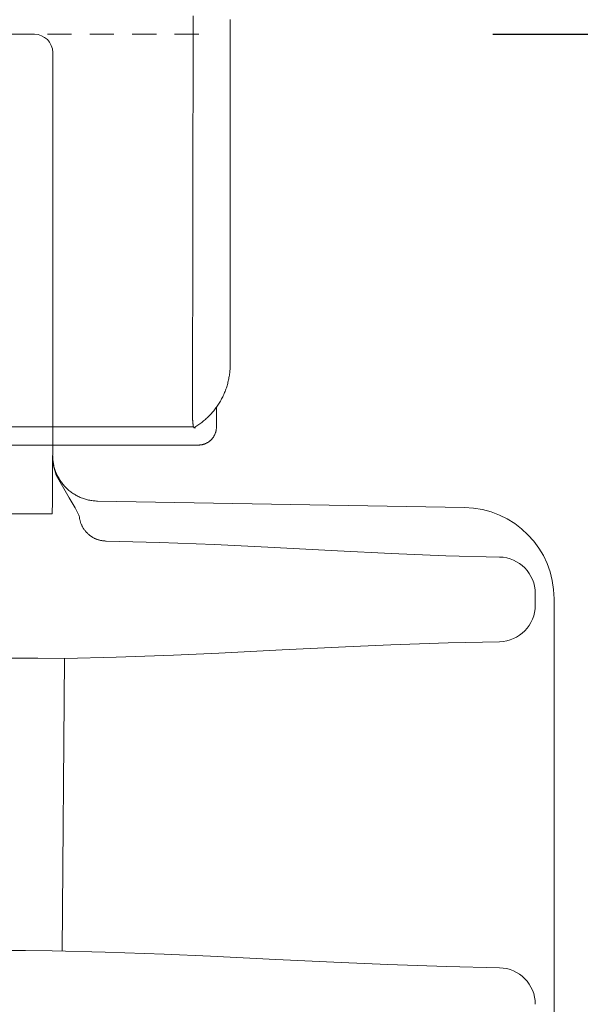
# Model space of a CAD drawing. Header units: millimetres. Extents: x 451 to 766, y 63 to 285.
# Tile 20 of 37: x 559.43 to 562.5, y 215.81 to 221.2. Entities that reach past the tile are written whole.
import ezdxf

# ---------------------------------------------------------------- set-up
doc = ezdxf.new("R2010")
doc.units = ezdxf.units.MM
doc.header["$LTSCALE"] = 5.08
doc.header["$PDMODE"] = 1
doc.header["$PDSIZE"] = -2
doc.linetypes.add('STYLE_08', pattern=[0.694443, 0.520833, -0.17361])
doc.layers.get('0').update_dxf_attribs({"lineweight": 18})
doc.layers.add('Bard 66 VS', color=7, linetype='Continuous', lineweight=18)
doc.layers.add('None', color=7, linetype='Continuous', lineweight=18)
doc.styles.add('Arial', font='arial.ttf')
doc.dimstyles.new('ASME', dxfattribs={"dimtxt": 2.272868, "dimasz": 3.175, "dimexe": 3.175, "dimexo": 1.5875, "dimgap": 0, "dimtad": 0, "dimtih": 1, "dimtoh": 1, "dimdec": 0, "dimzin": 3, "dimtxsty": 'Arial', "dimblk": 'VW_FILLEDARROW', "dimcen": 0, "dimazin": 0, "dimtfac": 1, "dimtdec": 0, "dimtix": 1, "dimtofl": 0, "dimtmove": 0, "dimatfit": 0, "dimldrblk": 'VW_FILLEDARROW', "dimfxl": 1, "dimfrac": 2, "dimtolj": 1, "dimtzin": 3, "dimarcsym": 0})

# ---------------------------------------------------------------- blocks, each defined once
blk = doc.blocks.new('Gruppe-2')
at = {"color": 7, "linetype": 'Continuous', "lineweight": 15}
for p, q in [((-85.95, 1238.29), (-192.17, 1238.29)), ((-83, 1238.26), (-85.95, 1238.29))]:
    blk.add_line(p, q, dxfattribs=at)
blk.add_lwpolyline([(-33.99, 1236.41), (-39.78, 1236.55), (-46.24, 1236.78), (-51.35, 1237), (-58.49, 1237.33), (-65.64, 1237.67), (-70.75, 1237.89), (-77.21, 1238.12), (-83, 1238.26)], dxfattribs=at)
blk.add_arc((-34.06, 1232.41), 4, 0.0066, 89.0049, dxfattribs=at)
blk = doc.blocks.new('Gruppe-14')
at = {"color": 7, "linetype": 'Continuous', "lineweight": 15}
for p, q in [((-84.95, 1338.67), (-593, 1338.67)), ((-82.95, 1336.67), (-82.95, 1292.54)), ((-82.95, 1292.54), (-82.96, 1292.54)), ((-37.83, 1286.84), (-78.04, 1287.54)), ((-78.04, 1287.54), (-78.04, 1287.54)), ((-83, 1286.15), (-196.91, 1286.15)), ((-80.04, 1285.87), (-80.1, 1286)), ((-30.06, 1276.13), (-30.06, 1277.4)), ((-28, 321.13), (-28, 1276.84)), ((-192.17, 1270.33), (-84.59, 1270.33)), ((-81.64, 1270.3), (-84.59, 1270.33)), ((-81.92, 1238.24), (-81.64, 1270.3))]:
    blk.add_line(p, q, dxfattribs=at)
for points in [[(-82.96, 1292.54), (-82.96, 1292.44), (-82.96, 1292.34), (-82.96, 1292.24), (-82.96, 1292.14), (-82.96, 1292.04), (-82.96, 1291.94), (-82.96, 1291.84), (-82.96, 1291.74), (-82.96, 1291.64), (-82.96, 1291.54), (-82.97, 1291.44), (-82.97, 1291.34), (-82.97, 1291.24), (-82.97, 1291.14), (-82.97, 1291.04), (-82.97, 1290.94), (-82.97, 1290.84), (-82.97, 1290.74), (-82.97, 1290.64), (-82.97, 1290.54), (-82.97, 1290.44), (-82.97, 1290.34), (-82.97, 1290.24), (-82.97, 1290.14), (-82.98, 1290.04), (-82.98, 1289.94), (-82.98, 1289.84), (-82.98, 1289.74), (-82.98, 1289.64), (-82.98, 1289.54), (-82.98, 1289.44), (-82.98, 1289.34), (-82.98, 1289.24), (-82.98, 1289.15), (-82.98, 1289.05), (-82.98, 1288.95), (-82.98, 1288.85), (-82.98, 1288.75), (-82.98, 1288.65), (-82.99, 1288.55), (-82.99, 1288.45), (-82.99, 1288.35), (-82.99, 1288.25), (-82.99, 1288.15), (-82.99, 1288.05), (-82.99, 1287.95), (-82.99, 1287.85), (-82.99, 1287.75), (-82.99, 1287.65), (-82.99, 1287.55), (-82.99, 1287.45), (-82.99, 1287.35), (-82.99, 1287.25), (-82.99, 1287.15), (-82.99, 1287.05), (-82.99, 1286.95), (-82.99, 1286.85), (-83, 1286.75), (-83, 1286.65), (-83, 1286.55), (-83, 1286.45), (-83, 1286.35), (-83, 1286.25), (-83, 1286.15)], [(-80.1, 1286), (-80.49, 1286.81), (-81.16, 1287.89), (-82.56, 1290.36), (-82.85, 1291.39), (-82.96, 1292.52), (-82.96, 1292.54)], [(-82.96, 1292.54), (-82.95, 1292.42), (-82.95, 1292.3), (-82.94, 1292.17), (-82.93, 1292.05), (-82.92, 1291.93), (-82.9, 1291.81), (-82.88, 1291.69), (-82.86, 1291.57), (-82.84, 1291.45), (-82.81, 1291.34), (-82.78, 1291.22), (-82.75, 1291.1), (-82.71, 1290.99), (-82.67, 1290.87), (-82.63, 1290.76), (-82.58, 1290.64), (-82.54, 1290.53), (-82.49, 1290.42), (-82.43, 1290.31), (-82.38, 1290.21), (-82.32, 1290.1), (-82.26, 1289.99), (-82.2, 1289.89), (-82.13, 1289.79), (-82.06, 1289.69), (-81.99, 1289.59), (-81.92, 1289.49), (-81.85, 1289.4), (-81.77, 1289.3), (-81.69, 1289.21), (-81.61, 1289.12), (-81.52, 1289.03), (-81.44, 1288.95), (-81.35, 1288.86), (-81.26, 1288.78), (-81.17, 1288.7), (-81.07, 1288.63), (-80.98, 1288.55), (-80.88, 1288.48), (-80.78, 1288.41), (-80.68, 1288.34), (-80.58, 1288.28), (-80.47, 1288.22), (-80.37, 1288.16), (-80.26, 1288.1), (-80.15, 1288.05), (-80.04, 1287.99), (-79.93, 1287.94), (-79.82, 1287.9), (-79.7, 1287.85), (-79.59, 1287.81), (-79.47, 1287.77), (-79.36, 1287.74), (-79.24, 1287.71), (-79.12, 1287.68), (-79.01, 1287.65), (-78.89, 1287.63), (-78.77, 1287.6), (-78.65, 1287.59), (-78.53, 1287.57), (-78.41, 1287.56), (-78.29, 1287.55), (-78.16, 1287.54), (-78.04, 1287.54)], [(-80.04, 1285.87), (-80.03, 1285.8), (-80.02, 1285.73), (-80.01, 1285.66), (-80, 1285.6), (-79.99, 1285.53), (-79.97, 1285.46), (-79.95, 1285.4), (-79.94, 1285.33), (-79.92, 1285.26), (-79.9, 1285.2), (-79.87, 1285.13), (-79.85, 1285.07), (-79.82, 1285.01), (-79.8, 1284.94), (-79.77, 1284.88), (-79.74, 1284.82), (-79.71, 1284.76), (-79.68, 1284.7), (-79.64, 1284.64), (-79.61, 1284.58), (-79.57, 1284.52), (-79.53, 1284.47), (-79.49, 1284.41), (-79.45, 1284.35), (-79.41, 1284.3), (-79.37, 1284.25), (-79.33, 1284.19), (-79.28, 1284.14), (-79.23, 1284.09), (-79.19, 1284.04), (-79.14, 1284), (-79.09, 1283.95), (-79.04, 1283.9), (-78.99, 1283.86), (-78.93, 1283.81), (-78.88, 1283.77), (-78.82, 1283.73), (-78.77, 1283.69), (-78.71, 1283.65), (-78.65, 1283.62), (-78.6, 1283.58), (-78.54, 1283.55), (-78.48, 1283.51), (-78.42, 1283.48), (-78.36, 1283.45), (-78.29, 1283.42), (-78.23, 1283.39), (-78.17, 1283.37), (-78.1, 1283.34), (-78.04, 1283.32), (-77.98, 1283.3), (-77.91, 1283.28), (-77.84, 1283.26), (-77.78, 1283.24), (-77.71, 1283.22), (-77.65, 1283.21), (-77.58, 1283.2), (-77.51, 1283.19), (-77.44, 1283.18), (-77.38, 1283.17), (-77.31, 1283.16), (-77.24, 1283.16), (-77.17, 1283.15), (-77.1, 1283.15)], [(-33.99, 1281.4), (-39.86, 1281.55), (-45.87, 1281.79), (-51.73, 1282.08), (-59.36, 1282.47), (-65.22, 1282.76), (-71.23, 1283), (-77.1, 1283.15)], [(-81.64, 1270.3), (-76.01, 1270.44), (-69.73, 1270.66), (-64.76, 1270.88), (-57.82, 1271.22), (-50.87, 1271.55), (-45.91, 1271.77), (-39.62, 1271.99), (-33.99, 1272.13)]]:
    blk.add_lwpolyline(points, dxfattribs=at)
for centre, radius, start, end in [((-84.95, 1336.67), 2, 0, 90), ((-38, 1276.84), 10, 0, 89), ((-34.06, 1277.4), 4, 0.0064, 89.0052), ((-34.06, 1276.13), 4, 270.992, 359.9964)]:
    blk.add_arc(centre, radius, start, end, dxfattribs=at)
at = {"layer": 'None', "color": 7}
blk.add_blockref('Gruppe-2', (0, 0), dxfattribs=at)
blk = doc.blocks.new('Gruppe-20')
at = {"layer": 'None', "color": 7}
blk.add_blockref('Gruppe-14', (0, 0), dxfattribs=at)
blk = doc.blocks.new('Gruppe-22')
at = {"color": 7, "linetype": 'Continuous', "lineweight": 15}
for p, q in [((-63.5, 1302.48), (-63.5, 1340.27)), ((-63.5, 1302.38), (-63.5, 1302.48)), ((-65, 1297.83), (-65, 1295.67)), ((-67.53, 1295.67), (-1121, 1295.67)), ((-67.53, 1295.67), (-67.48, 1295.57)), ((-67.29, 1295.57), (-67.48, 1295.57)), ((-67, 1293.67), (-593, 1293.67))]:
    blk.add_line(p, q, dxfattribs=at)
at = {"color": 7, "linetype": 'STYLE_08', "lineweight": 18}
blk.add_line((-1119.55, 1338.67), (-66.45, 1338.67), dxfattribs=at)
at = {"color": 7, "linetype": 'Continuous', "lineweight": 15}
for points in [[(-67.48, 1295.57), (-67.37, 1295.63), (-67.26, 1295.7), (-67.15, 1295.77), (-67.04, 1295.84), (-66.93, 1295.92), (-66.83, 1295.99), (-66.72, 1296.07), (-66.62, 1296.15), (-66.52, 1296.23), (-66.41, 1296.31), (-66.31, 1296.39), (-66.21, 1296.48), (-66.12, 1296.57), (-66.02, 1296.66), (-65.93, 1296.75), (-65.83, 1296.84), (-65.74, 1296.93), (-65.65, 1297.03), (-65.56, 1297.12), (-65.48, 1297.22), (-65.39, 1297.32), (-65.31, 1297.42), (-65.23, 1297.52), (-65.15, 1297.62), (-65.07, 1297.73), (-64.99, 1297.83), (-64.92, 1297.94), (-64.84, 1298.05), (-64.77, 1298.16), (-64.7, 1298.27), (-64.63, 1298.38), (-64.57, 1298.49), (-64.5, 1298.61), (-64.44, 1298.72), (-64.38, 1298.84), (-64.32, 1298.95), (-64.27, 1299.07), (-64.21, 1299.19), (-64.16, 1299.31), (-64.11, 1299.43), (-64.06, 1299.55), (-64.01, 1299.67), (-63.97, 1299.8), (-63.92, 1299.92), (-63.88, 1300.04), (-63.84, 1300.17), (-63.81, 1300.29), (-63.77, 1300.42), (-63.74, 1300.55), (-63.71, 1300.67), (-63.68, 1300.8), (-63.66, 1300.93), (-63.63, 1301.06), (-63.61, 1301.18), (-63.59, 1301.31), (-63.57, 1301.44), (-63.55, 1301.57), (-63.54, 1301.7), (-63.53, 1301.83), (-63.52, 1301.96), (-63.51, 1302.09), (-63.51, 1302.22), (-63.5, 1302.35), (-63.5, 1302.48)], [(-67.63, 1297.41), (-67.63, 1297.39), (-67.63, 1297.36), (-67.63, 1297.33), (-67.64, 1297.3), (-67.64, 1297.28), (-67.64, 1297.25), (-67.64, 1297.22), (-67.64, 1297.19), (-67.64, 1297.17), (-67.64, 1297.14), (-67.64, 1297.11), (-67.64, 1297.08), (-67.64, 1297.06), (-67.64, 1297.03), (-67.64, 1297), (-67.64, 1296.97), (-67.64, 1296.95), (-67.64, 1296.92), (-67.64, 1296.89), (-67.64, 1296.86), (-67.64, 1296.84), (-67.64, 1296.81), (-67.64, 1296.78), (-67.64, 1296.76), (-67.63, 1296.73), (-67.63, 1296.7), (-67.63, 1296.67), (-67.63, 1296.65), (-67.63, 1296.62), (-67.63, 1296.59), (-67.63, 1296.56), (-67.63, 1296.54), (-67.62, 1296.51), (-67.62, 1296.48), (-67.62, 1296.45), (-67.62, 1296.43), (-67.62, 1296.4), (-67.61, 1296.37), (-67.61, 1296.35), (-67.61, 1296.32), (-67.61, 1296.29), (-67.61, 1296.26), (-67.6, 1296.24), (-67.6, 1296.21), (-67.6, 1296.18), (-67.6, 1296.15), (-67.59, 1296.13), (-67.59, 1296.1), (-67.59, 1296.07), (-67.58, 1296.05), (-67.58, 1296.02), (-67.58, 1295.99), (-67.57, 1295.96), (-67.57, 1295.94), (-67.57, 1295.91), (-67.56, 1295.88), (-67.56, 1295.86), (-67.56, 1295.83), (-67.55, 1295.8), (-67.55, 1295.77), (-67.54, 1295.75), (-67.54, 1295.72), (-67.54, 1295.69), (-67.53, 1295.67)], [(-67, 1293.67), (-66.95, 1293.67), (-66.9, 1293.67), (-66.86, 1293.67), (-66.81, 1293.68), (-66.76, 1293.68), (-66.71, 1293.69), (-66.66, 1293.69), (-66.61, 1293.7), (-66.56, 1293.71), (-66.52, 1293.73), (-66.47, 1293.74), (-66.42, 1293.75), (-66.37, 1293.77), (-66.33, 1293.78), (-66.28, 1293.8), (-66.24, 1293.82), (-66.19, 1293.84), (-66.15, 1293.86), (-66.1, 1293.88), (-66.06, 1293.9), (-66.02, 1293.93), (-65.97, 1293.95), (-65.93, 1293.98), (-65.89, 1294), (-65.85, 1294.03), (-65.81, 1294.06), (-65.77, 1294.09), (-65.73, 1294.12), (-65.7, 1294.15), (-65.66, 1294.18), (-65.62, 1294.22), (-65.59, 1294.25), (-65.55, 1294.29), (-65.52, 1294.32), (-65.49, 1294.36), (-65.46, 1294.4), (-65.43, 1294.44), (-65.4, 1294.47), (-65.37, 1294.51), (-65.34, 1294.55), (-65.31, 1294.6), (-65.29, 1294.64), (-65.26, 1294.68), (-65.24, 1294.72), (-65.22, 1294.77), (-65.19, 1294.81), (-65.17, 1294.86), (-65.15, 1294.9), (-65.14, 1294.95), (-65.12, 1294.99), (-65.1, 1295.04), (-65.09, 1295.08), (-65.07, 1295.13), (-65.06, 1295.18), (-65.05, 1295.23), (-65.04, 1295.28), (-65.03, 1295.32), (-65.02, 1295.37), (-65.02, 1295.42), (-65.01, 1295.47), (-65.01, 1295.52), (-65, 1295.57), (-65, 1295.62), (-65, 1295.67)]]:
    blk.add_lwpolyline(points, dxfattribs=at)
blk.add_open_spline([(-67.56, 1340.67), (-67.59, 1319.04), (-67.63, 1297.41)], degree=2, dxfattribs=at)
blk = doc.blocks.new('Gruppe-26')
at = {"layer": 'None', "color": 7}
blk.add_blockref('Gruppe-22', (0, 0), dxfattribs=at)
blk = doc.blocks.new('VW_FILLEDARROW')
at = {"linetype": 'ByBlock', "lineweight": 0}
blk.add_hatch(color=0, dxfattribs=at).paths.add_polyline_path([(-0.9999, 0.2679), (0, 0), (-0.9999, -0.2679)])
at = {"layer": 'None', "color": 0, "lineweight": 5}
blk.add_lwpolyline([(-0.9999, 0.2679), (0, 0), (-0.9999, -0.2679)], close=True, dxfattribs=at)
blk = doc.blocks.new('*D28')
at = {"layer": 'Bard 66 VS', "color": 0, "lineweight": -2}
for p, q in [((557.3204, 258.6194), (578.4126, 258.6194)), ((575.2376, 255.4444), (575.2376, 241.421)), ((575.2376, 224.2946), (575.2376, 238.318)), ((562.0225, 221.1196), (578.4126, 221.1196))]:
    blk.add_line(p, q, dxfattribs=at)
at = {"layer": 'Defpoints', "color": 0}
for p in [(555.7329, 258.6194), (575.2376, 258.6194), (560.435, 221.1196)]:
    blk.add_point(p, dxfattribs=at)
at = {"layer": 'Bard 66 VS', "color": 0, "lineweight": -2, "xscale": 3.175, "yscale": 3.175, "zscale": 3.175}
for p, rotation in [((575.2376, 258.6194), 90), ((575.2376, 221.1196), 270)]:
    blk.add_blockref('VW_FILLEDARROW', p, dxfattribs=dict(at, rotation=rotation))
at = {"layer": 'Bard 66 VS', "color": 0, "linetype": 'Continuous', "lineweight": 18, "insert": (575.2376, 239.8695), "char_height": 2.27287, "attachment_point": 5, "style": 'Arial'}
blk.add_mtext('\\A1;stożek', dxfattribs=at)
blk = doc.blocks.new('*D29')
at = {"layer": 'Bard 66 VS', "color": 0, "lineweight": -2}
for p, q in [((562.0225, 221.1196), (578.4126, 221.1196)), ((575.2376, 217.9446), (575.2376, 197.9734)), ((575.2376, 174.2946), (575.2376, 194.2659)), ((562.4373, 171.1196), (578.4126, 171.1196))]:
    blk.add_line(p, q, dxfattribs=at)
at = {"layer": 'Defpoints', "color": 0}
for p in [(560.435, 221.1196), (575.2376, 221.1196), (560.8498, 171.1196)]:
    blk.add_point(p, dxfattribs=at)
at = {"layer": 'Bard 66 VS', "color": 0, "lineweight": -2, "xscale": 3.175, "yscale": 3.175, "zscale": 3.175}
for p, rotation in [((575.2376, 221.1196), 90), ((575.2376, 171.1196), 270)]:
    blk.add_blockref('VW_FILLEDARROW', p, dxfattribs=dict(at, rotation=rotation))
at = {"layer": 'Bard 66 VS', "color": 0, "linetype": 'Continuous', "lineweight": 18, "insert": (575.2376, 196.1196), "char_height": 2.272868, "attachment_point": 5, "style": 'Arial'}
blk.add_mtext('\\A1;pierścień', dxfattribs=at)

msp = doc.modelspace()

# ---------------------------------------------------------------- block references
at = {"layer": 'None', "color": 7, "xscale": 0.05, "yscale": 0.05, "zscale": 0.05}
for name in ['Gruppe-26', 'Gruppe-20']:
    msp.add_blockref(name, (563.7577, 154.1864), dxfattribs=at)

# ---------------------------------------------------------------- dimensions: what is measured, and where the dimension line sits
at = {"layer": 'Bard 66 VS', "color": 7, "lineweight": 18}
dim = msp.add_linear_dim(base=(575.2376, 258.6194), p1=(560.435, 221.1196), p2=(555.7329, 258.6194), angle=270, text='stożek', dimstyle='ASME', override={"dimgap": 0.396875, "dimlfac": 20, "dimpost": '<>', "dimtxsty": 'Arial'}, dxfattribs=at)
dim.commit()
dim.dimension.update_dxf_attribs({"geometry": '*D28', "text_midpoint": (575.2376, 239.8695), "dimtype": 160})
dim = msp.add_linear_dim(base=(575.2376, 221.1196), p1=(560.8498, 171.1196), p2=(560.435, 221.1196), angle=270, text='pierścień', dimstyle='ASME', override={"dimgap": 0.396875, "dimlfac": 20, "dimpost": '<>', "dimtxsty": 'Arial'}, dxfattribs=at)
dim.commit()
dim.dimension.update_dxf_attribs({"geometry": '*D29', "text_midpoint": (575.2376, 196.1196)})

doc.saveas('drawing.dxf')
